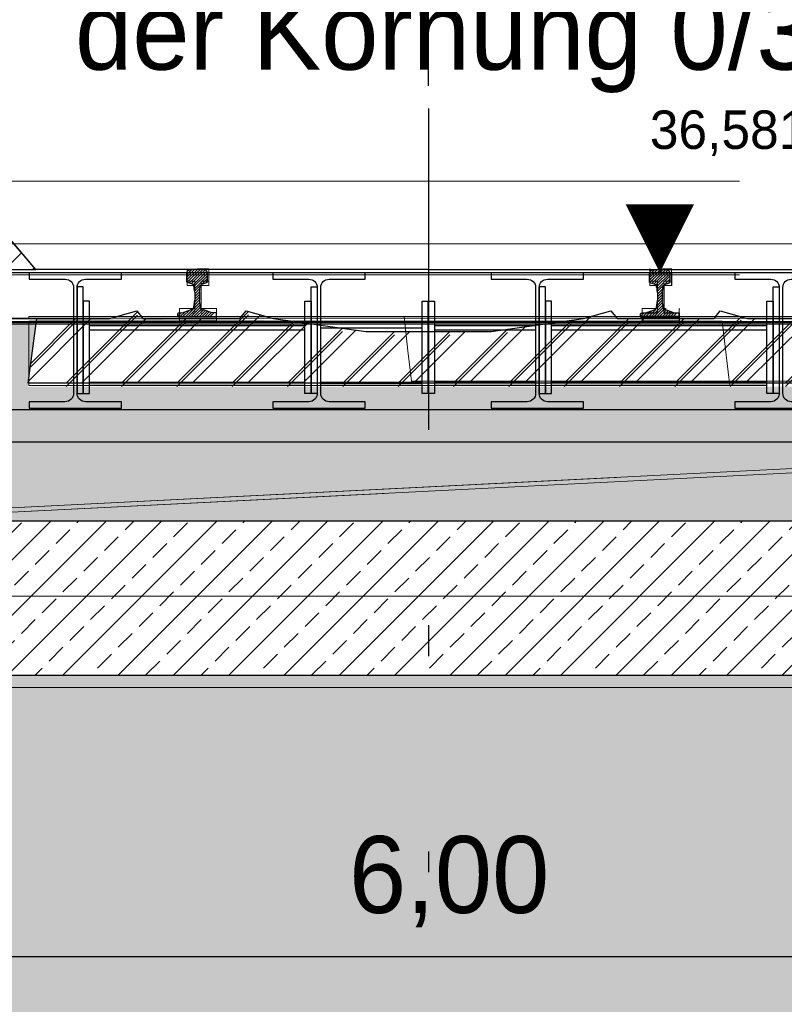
# Model space of a CAD drawing. Extents: x -805 to 3526, y -961 to 1039.
# Tile 51 of 256: x -744.68 to -742.2, y 34.21 to 37.4. Entities that reach past the tile are written whole.
import ezdxf
from ezdxf import colors
from ezdxf.entities.mleader import LeaderData, LeaderLine
from ezdxf.enums import TextEntityAlignment as Align
from ezdxf.math import Vec2, Vec3

# ---------------------------------------------------------------- set-up
doc = ezdxf.new("R2010")
doc.units = 0
for name, pattern in [('_Ebene_', [4, 2, -1, 0, -1]), ('AUSGEZOGEN', [2, 1, 1]), ('DASHDOT', [25.4, 12.7, -6.35, 0, -6.35]), ('P-HP-Dorsten 2022 - Schnitt - Schnitt 9 rechts der Rampe$0$_Ebene_', [4, 2, -1, 0, -1]), ('P-HP-Dorsten 2022 - Schnitt - Schnitt 9 rechts der Rampe$0$VE22-087 - Bf_Dorsten-Hervest ModellRevit2021_rvt-1-Schnitt 9$0$Verdeckt', [7.14375, 4.7625, -2.38125]), ('VE22-087 - Bf_Dorsten-Hervest ModellRevit2021_rvt-1-Schnitt 7$0$Verdeckt', [7.14375, 4.7625, -2.38125])]:
    doc.linetypes.add(name, pattern=pattern)
doc.layers.get('0').update_dxf_attribs({"color": 251})
for name, color, linetype in [('361___H__Lichtraumprofil GC Hauptgleise', 8, 'Continuous'), ('Block 1 cm', 251, 'Continuous'), ('Lichtraumprofil', 9, 'Continuous'), ('P-Treppe', 162, 'Continuous'), ('Schnitt 1', 251, 'Continuous'), ('TTK-P-Bodenaustausch', 162, 'Continuous'), ('TTK-P-Hilfsbrücke', 140, 'Continuous'), ('TTK-P-Planung', 12, 'Continuous'), ('TTK-P-Schraffur', 42, 'Continuous'), ('TTK-P-TEXT', 12, 'AUSGEZOGEN'), ('TTK-P-Verm', 251, 'Continuous'), ('TTK-QP-links', 250, 'Continuous'), ('TTK-QP-rechts', 251, 'Continuous')]:
    doc.layers.add(name, color=color, linetype=linetype)
for name, color, linetype, lineweight in [('A-FLOR-LEVL', 51, 'Continuous', 5), ('EB-2236S-GLEIS-LIN', 7, 'Continuous', 25), ('EB-2236S-SCHWELLE-LIN', 7, 'Continuous', 25), ('EB-2236S-SCHWELLE-SRA', 7, 'Continuous', 18), ('IFCOUT_Oberbau_IFC_RVT-1-Schnitt 7$0$A-GENM', 13, 'Continuous', 9), ('P-HP-Dorsten 2022 - Schnitt - Schnitt 9 rechts der Rampe$0$A-FLOR-LEVL', 51, 'Continuous', 5), ('P-HP-Dorsten 2022 - Schnitt - Schnitt 9 rechts der Rampe$0$IFCOUT_Oberbau_IFC_RVT-1-Schnitt 9$0$A-GENM', 13, 'Continuous', 9), ('P-HP-Dorsten 2022 - Schnitt - Schnitt 9 rechts der Rampe$0$VE22-087 - Bf_Dorsten-Hervest ModellRevit2021_rvt-1-Schnitt 9$0$A-FLOR-LEVL', 51, 'Continuous', 5), ('TTK-B-Bestand', 252, 'Continuous', 35), ('VA_NEUBAU_TXT_025', 12, 'Continuous', 25), ('VE22-087 - Bf_Dorsten-Hervest ModellRevit2021_rvt-1-Schnitt 7$0$A-FLOR-LEVL', 51, 'Continuous', 5)]:
    doc.layers.add(name, color=color, linetype=linetype, lineweight=lineweight)
doc.styles.add('AKG DIN 6776', font='AKG_DIN67.TTF')
doc.styles.add('k_isocp', font='k_isocp.shx')
doc.dimstyles.new('TTK', dxfattribs={"dimtxt": 2.5, "dimasz": 2.5, "dimexe": 3.5, "dimexo": 0.1, "dimgap": 1, "dimtad": 1, "dimzin": 0, "dimtxsty": 'AKG DIN 6776', "dimblk": 'OBLIQUE', "dimcen": -0.09, "dimdle": 3, "dimclrd": 256, "dimclre": 256, "dimclrt": 256, "dimadec": 3, "dimazin": 0, "dimtfac": 1, "dimtofl": 0, "dimtmove": 0, "dimatfit": 3, "dimldrblk": 'OBLIQUE', "dimfxl": 7, "dimfxlon": 1, "dimtolj": 1, "dimtzin": 0, "dimlwd": -1, "dimlwe": -1, "dimarcsym": 0})

# ---------------------------------------------------------------- blocks, each defined once
blk = doc.blocks.new('Schnitt 1 cm')
at = {"layer": 'Schnitt 1', "color": 40}
for p, q in [((7.4297, 3.0529), (4.4429, 3.0529)), ((4.4429, 2.7729), (7.4297, 2.7729))]:
    blk.add_line(p, q, dxfattribs=at)
blk = doc.blocks.new('_OBLIQUE')
at = {"color": 0, "linetype": 'ByBlock'}
blk.add_line((-0.5, -0.5), (0.5, 0.5), dxfattribs=at)
blk = doc.blocks.new('*D579')
at = {"layer": 'DEFPOINTS', "color": 0}
for p in [(-740.5517, 34.3606), (-740.5517, 31.6749), (-746.5517, 31.3149)]:
    blk.add_point(p, dxfattribs=at)
at = {"layer": 'TTK-P-Verm'}
for p, q in [((-746.5517, 33.6606), (-746.5517, 34.7106)), ((-740.5517, 33.6606), (-740.5517, 34.7106)), ((-746.8517, 34.3606), (-740.2517, 34.3606))]:
    blk.add_line(p, q, dxfattribs=at)
at = {"layer": 'TTK-P-Verm', "xscale": 0.25, "yscale": 0.25, "zscale": 0.25, "rotation": 180}
blk.add_blockref('_OBLIQUE', (-746.5517, 34.3606), dxfattribs=at)
at = {"layer": 'TTK-P-Verm', "xscale": 0.25, "yscale": 0.25, "zscale": 0.25}
blk.add_blockref('_OBLIQUE', (-740.5517, 34.3606), dxfattribs=at)
at = {"layer": 'TTK-P-Verm', "insert": (-743.2847, 34.6042), "char_height": 0.25, "attachment_point": 5, "style": 'AKG DIN 6776'}
blk.add_mtext('\\A1;6,00', dxfattribs=at)
blk = doc.blocks.new('_None')
blk = doc.blocks.new('*D576')
at = {"layer": 'DEFPOINTS', "color": 0}
for p in [(-743.3517, 37.8895), (-740.8517, 37.1254), (-743.3517, 36.9743)]:
    blk.add_point(p, dxfattribs=at)
at = {"layer": 'TTK-P-Verm'}
for p, q in [((-743.3517, 37.1895), (-743.3517, 38.2395)), ((-740.8517, 37.1895), (-740.8517, 38.2395)), ((-740.5517, 37.8895), (-743.6517, 37.8895))]:
    blk.add_line(p, q, dxfattribs=at)
at = {"layer": 'TTK-P-Verm', "xscale": 0.25, "yscale": 0.25, "zscale": 0.25, "rotation": 180}
blk.add_blockref('_OBLIQUE', (-743.3517, 37.8895), dxfattribs=at)
at = {"layer": 'TTK-P-Verm', "xscale": 0.25, "yscale": 0.25, "zscale": 0.25}
blk.add_blockref('_OBLIQUE', (-740.8517, 37.8895), dxfattribs=at)
at = {"layer": 'TTK-P-Verm', "insert": (-742.1017, 38.1334), "char_height": 0.25, "attachment_point": 5, "style": 'AKG DIN 6776'}
blk.add_mtext('\\A1;{\\fArial|b0|i0|c0|p34;≥}2,50', dxfattribs=at)
blk = doc.blocks.new('A$C59C97115')
at = {"layer": 'Lichtraumprofil', "transparency": 33554559}
h = blk.add_hatch(dxfattribs=at)
h.set_pattern_fill('ANSI31', color=42, scale=0.02)
h.set_pattern_definition([(45, (-142.05051, 87.43236), (-0.04490128, 0.04490128), [])])
h.paths.add_polyline_path([(-1.6, 0.38), (-1.7, 0.38), (-1.7, 0.76), (-2.2, 0.76), (-2.5, 0.76), (-2.5, 0), (-1.275, 0)])
at = {"layer": 'Lichtraumprofil', "color": 42}
for p, q in [((-1.275, 0), (-1.6, 0.38)), ((0, 0), (-1.275, 0)), ((0, 0), (1.275, 0))]:
    blk.add_line(p, q, dxfattribs=at)
at = {"layer": 'Lichtraumprofil', "color": 42, "flags": 128}
blk.add_lwpolyline([(-2.5, 0.76), (-2.5, 0), (-1.275, 0), (-1.6, 0.38), (-1.7, 0.38), (-1.7, 0.76), (-2.2, 0.76), (-2.2, 0.76), (-2.5, 0.76)], dxfattribs=at)
blk = doc.blocks.new('HK-DIM-1-1-U')
at = {"flags": 128}
blk.add_lwpolyline([(0, 0, 0, 1.1676, 0), (0, 1.1676, 1.1676, 1.1676, 0)], format="xyseb", dxfattribs=at)
at = {"style": 'k_isocp'}
blk.add_attdef('HK_DIM_VAL', text='', height=2.5, dxfattribs=at).set_placement((0.331615, 2.72183), align=Align.CENTER)
blk = doc.blocks.new('S54')
at = {"color": 0}
for p, q in [((-0.0335, 0.1187), (0.0018, 0.154)), ((-0.0335, 0.1275), (-0.0071, 0.1539)), ((-0.0335, 0.1363), (-0.0164, 0.1534)), ((-0.0335, 0.14), (-0.0324, 0.1449)), ((-0.0335, 0.116), (-0.0335, 0.14)), ((-0.0324, 0.1449), (-0.0315, 0.147)), ((-0.0322, 0.1112), (0.0105, 0.1539)), ((-0.0315, 0.147), (-0.0296, 0.1491)), ((-0.0296, 0.1491), (-0.0275, 0.1505)), ((-0.0275, 0.1505), (-0.0253, 0.1518)), ((-0.0259, 0.1086), (0.0187, 0.1531)), ((-0.0253, 0.1518), (-0.0243, 0.1521)), ((-0.0243, 0.1521), (-0.0209, 0.1529)), ((-0.0209, 0.1529), (-0.0171, 0.1533)), ((-0.0194, 0.1063), (0.0258, 0.1515)), ((-0.0171, 0.1533), (-0.014, 0.1536)), ((-0.014, 0.1536), (-0.0099, 0.1539)), ((-0.0134, 0.1034), (0.0309, 0.1477)), ((-0.0106, 0.0974), (0.0332, 0.1412)), ((-0.0099, 0.1539), (-0.0058, 0.154)), ((-0.0091, 0.09), (0.0335, 0.1326)), ((-0.0058, 0.154), (-0.0026, 0.154)), ((-0.0026, 0.154), (0, 0.154)), ((0.0026, 0.154), (0, 0.154)), ((0.0058, 0.154), (0.0026, 0.154)), ((0.0099, 0.1539), (0.0058, 0.154)), ((0.014, 0.1536), (0.0099, 0.1539)), ((0.0171, 0.1533), (0.014, 0.1536)), ((0.0209, 0.1529), (0.0171, 0.1533)), ((0.0243, 0.1521), (0.0209, 0.1529)), ((0.0253, 0.1518), (0.0243, 0.1521)), ((0.0275, 0.1505), (0.0253, 0.1518)), ((0.0296, 0.1491), (0.0275, 0.1505)), ((0.0315, 0.147), (0.0296, 0.1491)), ((0.0324, 0.1449), (0.0315, 0.147)), ((0.0335, 0.14), (0.0324, 0.1449)), ((0.0335, 0.116), (0.0335, 0.14)), ((-0.0332, 0.1123), (-0.0335, 0.116)), ((-0.0326, 0.1114), (-0.0332, 0.1123)), ((-0.0311, 0.1105), (-0.0326, 0.1114)), ((-0.0153, 0.1048), (-0.0311, 0.1105)), ((-0.0141, 0.1041), (-0.0153, 0.1048)), ((-0.0128, 0.1029), (-0.0141, 0.1041)), ((-0.0119, 0.1016), (-0.0128, 0.1029)), ((-0.0112, 0.1), (-0.0119, 0.1016)), ((-0.0105, 0.0968), (-0.0112, 0.1)), ((-0.0101, 0.0951), (-0.0105, 0.0968)), ((-0.0083, 0.082), (0.0335, 0.1238)), ((0.0101, 0.0951), (0.0105, 0.0968)), ((0.0105, 0.0968), (0.0112, 0.1)), ((0.0112, 0.1), (0.0119, 0.1016)), ((0.0119, 0.1016), (0.0128, 0.1029)), ((0.0128, 0.1029), (0.0141, 0.1041)), ((0.0141, 0.1041), (0.0153, 0.1048)), ((0.0153, 0.1048), (0.0311, 0.1105)), ((0.0279, 0.1093), (0.0335, 0.115)), ((0.0311, 0.1105), (0.0326, 0.1114)), ((0.0326, 0.1114), (0.0332, 0.1123)), ((0.0332, 0.1123), (0.0335, 0.116)), ((-0.0092, 0.091), (-0.0101, 0.0951)), ((-0.0085, 0.0854), (-0.0092, 0.091)), ((-0.008, 0.0786), (-0.0085, 0.0854)), ((-0.008, 0.0735), (0.0092, 0.0906)), ((-0.008, 0.0646), (0.0082, 0.0808)), ((-0.008, 0.0786), (-0.008, 0.0528)), ((-0.008, 0.0558), (0.008, 0.0718)), ((0.008, 0.0786), (0.0085, 0.0854)), ((0.008, 0.0786), (0.008, 0.0528)), ((0.0085, 0.0854), (0.0092, 0.091)), ((0.0092, 0.091), (0.0101, 0.0951)), ((-0.0372, 0.0001), (0.0088, 0.046)), ((-0.0283, 0.0001), (0.0095, 0.038)), ((-0.0109, 0.0313), (-0.0096, 0.0378)), ((-0.0099, 0.0362), (0.008, 0.0541)), ((-0.0096, 0.0378), (-0.0088, 0.0461)), ((-0.0088, 0.0462), (0.008, 0.0629)), ((-0.0088, 0.0461), (-0.008, 0.0528)), ((0.0088, 0.0461), (0.008, 0.0528)), ((0.0096, 0.0378), (0.0088, 0.0461)), ((0.0109, 0.0313), (0.0096, 0.0378)), ((-0.0625, 0.0013), (-0.0511, 0.0127)), ((-0.0625, 0.0099), (-0.0617, 0.0108)), ((-0.0625, 0), (-0.0625, 0.0099)), ((-0.0625, 0), (0.0625, 0)), ((-0.0617, 0.0108), (-0.0608, 0.0117)), ((-0.0608, 0.0117), (-0.0595, 0.012)), ((-0.0595, 0.012), (-0.0447, 0.0132)), ((-0.0549, 0), (-0.0403, 0.0146)), ((-0.0461, 0), (-0.0263, 0.0198)), ((-0.0447, 0.0132), (-0.0417, 0.0141)), ((-0.0417, 0.0141), (-0.0157, 0.0237)), ((-0.0195, 0.0001), (0.0111, 0.0307)), ((-0.0157, 0.0237), (-0.0137, 0.0249)), ((-0.0137, 0.0249), (-0.0124, 0.026)), ((-0.0124, 0.026), (-0.0119, 0.0274)), ((-0.0119, 0.0274), (-0.0109, 0.0313)), ((-0.0106, 0.0001), (0.014, 0.0247)), ((-0.0018, 0.0001), (0.0201, 0.022)), ((0.0071, 0.0001), (0.0266, 0.0197)), ((0.0119, 0.0274), (0.0109, 0.0313)), ((0.0124, 0.026), (0.0119, 0.0274)), ((0.0137, 0.0249), (0.0124, 0.026)), ((0.0157, 0.0237), (0.0137, 0.0249)), ((0.0417, 0.0141), (0.0157, 0.0237)), ((0.0159, 0.0001), (0.0331, 0.0173)), ((0.0247, 0.0001), (0.0395, 0.0149)), ((0.0335, 0.0001), (0.0462, 0.0127)), ((0.0447, 0.0132), (0.0417, 0.0141)), ((0.0424, 0.0001), (0.0543, 0.012)), ((0.0595, 0.012), (0.0447, 0.0132)), ((0.0608, 0.0117), (0.0595, 0.012)), ((0.06, 0), (0.0625, 0.0025)), ((0.0617, 0.0108), (0.0608, 0.0117)), ((0.0625, 0.0099), (0.0617, 0.0108)), ((0.0618, 0.0107), (0.0618, 0.0107)), ((0.0625, 0), (0.0625, 0.0099))]:
    blk.add_line(p, q, dxfattribs=at)
blk = doc.blocks.new('Schnitt7links neben rampe')
at = {"layer": 'A-FLOR-LEVL', "linetype": '_Ebene_'}
for p, q in [((-17.0156, -3.1643), (20.1956, -3.1643)), ((-17.0156, -4.3093), (20.1956, -4.3093)), ((-17.0156, -4.6053), (20.1956, -4.6053))]:
    blk.add_line(p, q, dxfattribs=at)
at = {"layer": 'IFCOUT_Oberbau_IFC_RVT-1-Schnitt 7$0$A-GENM', "color": 251}
for p, q in [((-4.7668, -3.2459), (-4.7668, -3.2803)), ((-4.6968, -3.2459), (-4.7315, -3.2459)), ((-4.6968, -3.2515), (-4.6968, -3.2459)), ((-4.6968, -3.2859), (-4.6968, -3.2515)), ((-3.2639, -3.2458), (-3.2646, -3.2458)), ((-3.2646, -3.2458), (-3.2646, -3.2803)), ((-3.1946, -3.2458), (-3.2223, -3.2458)), ((-3.1946, -3.2513), (-3.1946, -3.2458)), ((-3.1946, -3.2858), (-3.1946, -3.2513)), ((-4.7668, -3.2803), (-4.7668, -3.2859)), ((-4.7668, -3.2859), (-4.7453, -3.2859)), ((-4.7453, -3.2859), (-4.7418, -3.2859)), ((-4.7418, -3.2859), (-4.7418, -3.3625)), ((-4.7218, -3.2983), (-4.7218, -3.2859)), ((-4.7218, -3.2859), (-4.7003, -3.2859)), ((-4.7003, -3.2859), (-4.6968, -3.2859)), ((-3.2646, -3.2803), (-3.2646, -3.2858)), ((-3.2646, -3.2858), (-3.2431, -3.2858)), ((-3.2431, -3.2858), (-3.2396, -3.2858)), ((-3.2396, -3.2858), (-3.2396, -3.3626)), ((-3.2196, -3.2981), (-3.2196, -3.2858)), ((-3.2196, -3.2858), (-3.1981, -3.2858)), ((-3.1981, -3.2858), (-3.1946, -3.2858)), ((-4.7218, -3.3749), (-4.7218, -3.2983)), ((-3.2196, -3.3748), (-3.2196, -3.2981)), ((-4.7848, -3.3749), (-4.7918, -3.3749)), ((-4.7918, -3.3749), (-4.7918, -3.3964)), ((-4.7418, -3.3749), (-4.7848, -3.3749)), ((-4.7418, -3.3625), (-4.7418, -3.3749)), ((-4.7148, -3.3749), (-4.7218, -3.3749)), ((-4.6719, -3.3749), (-4.7148, -3.3749)), ((-4.6718, -3.3784), (-4.6718, -3.3749)), ((-4.6718, -3.3999), (-4.6718, -3.3784)), ((-3.2828, -3.3748), (-3.2896, -3.3748)), ((-3.2896, -3.3748), (-3.2896, -3.3964)), ((-3.2396, -3.3748), (-3.2828, -3.3748)), ((-3.2396, -3.3626), (-3.2396, -3.3748)), ((-3.2128, -3.3748), (-3.2196, -3.3748)), ((-3.1696, -3.3783), (-3.1696, -3.3748)), ((-3.1696, -3.3998), (-3.1696, -3.3783)), ((-5.6521, -3.4059), (-2.7669, -3.4058)), ((-4.7918, -3.3964), (-4.7918, -3.3999)), ((-4.7918, -3.3999), (-4.6885, -3.3999)), ((-4.6885, -3.3999), (-4.6718, -3.3999)), ((-2.8319, -3.4008), (-4.0628, -3.4009)), ((-4.0628, -3.4009), (-4.0501, -3.5115)), ((-3.2896, -3.3964), (-3.2896, -3.3998)), ((-3.2896, -3.3998), (-3.1861, -3.3998)), ((-3.1861, -3.3998), (-3.1696, -3.3998)), ((-2.6806, -3.4008), (-2.8319, -3.4008)), ((-4.0501, -3.5115), (-4.0387, -3.6109)), ((-4.0387, -3.6109), (-2.6806, -3.6108)), ((-5.9663, -4.0528), (-1.6622, -3.8374)), ((-3.3727, -3.923), (-5.9667, -4.0528))]:
    blk.add_line(p, q, dxfattribs=at)
at = {"layer": 'IFCOUT_Oberbau_IFC_RVT-1-Schnitt 7$0$A-GENM', "color": 251, "lineweight": 5}
for p, q in [((-3.1946, -3.2458), (-3.1932, -3.2457)), ((-3.1946, -3.2513), (-3.1932, -3.2508)), ((-3.1946, -3.2858), (-3.1932, -3.2857)), ((-3.2196, -3.2981), (-3.219, -3.2976)), ((-4.7918, -3.3749), (-4.7904, -3.3747)), ((-4.7848, -3.3749), (-4.7839, -3.3747)), ((-4.6718, -3.3749), (-4.6704, -3.3747)), ((-4.6718, -3.3784), (-4.6704, -3.378)), ((-3.2896, -3.3748), (-3.2882, -3.3747)), ((-3.2196, -3.3748), (-3.219, -3.3748)), ((-3.2128, -3.3748), (-3.2118, -3.3747)), ((-3.1696, -3.3748), (-3.1682, -3.3747)), ((-3.1696, -3.3783), (-3.1682, -3.3779)), ((-5.2794, -3.4007), (-5.2806, -3.4009)), ((-5.2806, -3.4009), (-4.0628, -3.4009)), ((-5.2806, -3.4009), (-5.2806, -3.4059)), ((-4.6718, -3.3999), (-4.6704, -3.3997)), ((-3.6024, -3.4007), (-2.8319, -3.4008)), ((-3.1696, -3.3998), (-3.1682, -3.3997))]:
    blk.add_line(p, q, dxfattribs=at)
at = {"layer": 'VE22-087 - Bf_Dorsten-Hervest ModellRevit2021_rvt-1-Schnitt 7$0$A-FLOR-LEVL', "linetype": 'VE22-087 - Bf_Dorsten-Hervest ModellRevit2021_rvt-1-Schnitt 7$0$Verdeckt', "lineweight": 9}
for p, q in [((-17.0156, -2.9608), (20.1956, -2.9608)), ((-17.0156, -3.265), (20.1956, -3.265))]:
    blk.add_line(p, q, dxfattribs=at)
blk = doc.blocks.new('P-HP-Dorsten 2022 - Schnitt - Schnitt 9 rechts der Rampe')
at = {"layer": 'P-HP-Dorsten 2022 - Schnitt - Schnitt 9 rechts der Rampe$0$A-FLOR-LEVL', "linetype": 'P-HP-Dorsten 2022 - Schnitt - Schnitt 9 rechts der Rampe$0$_Ebene_'}
for p, q in [((3138.7361, 35236.441), (3179.5241, 35236.441)), ((3138.7361, 35235.296), (3179.5241, 35235.296)), ((3138.7361, 35235), (3179.5241, 35235))]:
    blk.add_line(p, q, dxfattribs=at)
at = {"layer": 'P-HP-Dorsten 2022 - Schnitt - Schnitt 9 rechts der Rampe$0$IFCOUT_Oberbau_IFC_RVT-1-Schnitt 9$0$A-GENM', "color": 251, "lineweight": 5}
for p, q in [((3155.9927, 35236.3453), (3155.9941, 35236.3454)), ((3155.9935, 35236.3453), (3155.9942, 35236.3454)), ((3156.0627, 35236.3453), (3156.0641, 35236.3455)), ((3156.0627, 35236.3448), (3156.0641, 35236.3454)), ((3157.4949, 35236.3453), (3157.4961, 35236.3455)), ((3157.4955, 35236.3453), (3157.4961, 35236.3455)), ((3157.5661, 35236.3455), (3157.4961, 35236.3455)), ((3157.4961, 35236.3455), (3157.4962, 35236.3455)), ((3157.5649, 35236.3453), (3157.5661, 35236.3455)), ((3157.5649, 35236.345), (3157.5661, 35236.3455)), ((3157.5661, 35236.3455), (3157.5662, 35236.3455)), ((3157.5661, 35236.3055), (3157.5661, 35236.3455)), ((3157.5661, 35236.3455), (3157.5662, 35236.3455)), ((3156.0377, 35236.3043), (3156.0383, 35236.3048)), ((3156.0383, 35236.3048), (3156.039, 35236.3053)), ((3156.0627, 35236.3053), (3156.0641, 35236.3055)), ((3157.5399, 35236.3045), (3157.5409, 35236.3053)), ((3157.5411, 35236.2165), (3157.5411, 35236.3053)), ((3157.5649, 35236.3053), (3157.5661, 35236.3055)), ((3157.5661, 35236.3055), (3157.5662, 35236.3055)), ((3157.5661, 35236.3055), (3157.5662, 35236.3055)), ((3155.9677, 35236.2163), (3155.9691, 35236.2164)), ((3156.0383, 35236.2164), (3156.0391, 35236.2164)), ((3156.0383, 35236.2163), (3156.0392, 35236.2164)), ((3156.0877, 35236.216), (3156.0891, 35236.2164)), ((3157.4698, 35236.2163), (3157.4711, 35236.2165)), ((3157.4703, 35236.2163), (3157.4711, 35236.2165)), ((3157.5199, 35236.2165), (3157.4711, 35236.2165)), ((3157.4711, 35236.2165), (3157.4712, 35236.2165)), ((3157.5399, 35236.2163), (3157.5411, 35236.2165)), ((3157.5403, 35236.2163), (3157.5411, 35236.2165)), ((3157.5411, 35236.2165), (3157.5412, 35236.2166)), ((3157.591, 35236.2165), (3157.5411, 35236.2165)), ((3157.5411, 35236.2165), (3157.5412, 35236.2165)), ((3157.5899, 35236.2163), (3157.5911, 35236.2165)), ((3157.5899, 35236.2161), (3157.5911, 35236.2165)), ((3157.5911, 35236.1915), (3157.5911, 35236.2165)), ((3155.4791, 35236.1903), (3155.4787, 35236.1903)), ((3155.7209, 35236.1903), (3155.4791, 35236.1903)), ((3155.4791, 35236.1903), (3155.7209, 35236.1903)), ((3156.0877, 35236.1913), (3156.0891, 35236.1915)), ((3157.5899, 35236.1913), (3157.5911, 35236.1915))]:
    blk.add_line(p, q, dxfattribs=at)
at = {"layer": 'P-HP-Dorsten 2022 - Schnitt - Schnitt 9 rechts der Rampe$0$IFCOUT_Oberbau_IFC_RVT-1-Schnitt 9$0$A-GENM', "color": 251}
for p, q in [((3155.9935, 35236.3453), (3155.9927, 35236.3453)), ((3155.9927, 35236.3453), (3155.9927, 35236.3057)), ((3156.0627, 35236.3448), (3156.0627, 35236.3453)), ((3156.0627, 35236.3053), (3156.0627, 35236.3448)), ((3157.4955, 35236.3453), (3157.4949, 35236.3453)), ((3157.4949, 35236.3453), (3157.4949, 35236.3057)), ((3157.5649, 35236.3453), (3157.4955, 35236.3453)), ((3157.5649, 35236.345), (3157.5649, 35236.3453)), ((3157.5649, 35236.3053), (3157.5649, 35236.345)), ((3155.9927, 35236.3057), (3155.9927, 35236.3053)), ((3155.9927, 35236.3053), (3156.0174, 35236.3053)), ((3156.0174, 35236.3053), (3156.0177, 35236.3053)), ((3156.0177, 35236.3053), (3156.0177, 35236.2173)), ((3156.0377, 35236.3043), (3156.0377, 35236.3053)), ((3156.0377, 35236.3053), (3156.0624, 35236.3053)), ((3156.0377, 35236.2163), (3156.0377, 35236.3043)), ((3156.0624, 35236.3053), (3156.0627, 35236.3053)), ((3157.4949, 35236.3057), (3157.4949, 35236.3053)), ((3157.4949, 35236.3053), (3157.5196, 35236.3053)), ((3157.5196, 35236.3053), (3157.5199, 35236.3053)), ((3157.5199, 35236.3053), (3157.5199, 35236.2171)), ((3157.5399, 35236.3045), (3157.5399, 35236.3053)), ((3157.5399, 35236.3053), (3157.5646, 35236.3053)), ((3157.5399, 35236.2163), (3157.5399, 35236.3045)), ((3157.5646, 35236.3053), (3157.5649, 35236.3053)), ((3155.9683, 35236.2163), (3155.9677, 35236.2163)), ((3155.9677, 35236.2163), (3155.9677, 35236.1916)), ((3156.0177, 35236.2163), (3156.0106, 35236.2163)), ((3156.0177, 35236.2173), (3156.0177, 35236.2163)), ((3156.0383, 35236.2163), (3156.0377, 35236.2163)), ((3156.0877, 35236.216), (3156.0877, 35236.2163)), ((3156.0877, 35236.1913), (3156.0877, 35236.216)), ((3157.4703, 35236.2163), (3157.4698, 35236.2163)), ((3157.4698, 35236.2163), (3157.4698, 35236.1915)), ((3157.5199, 35236.2163), (3157.4703, 35236.2163)), ((3157.5199, 35236.2171), (3157.5199, 35236.2163)), ((3157.5403, 35236.2163), (3157.5399, 35236.2163)), ((3157.5899, 35236.2163), (3157.5403, 35236.2163)), ((3157.5899, 35236.2161), (3157.5899, 35236.2163)), ((3157.5899, 35236.1913), (3157.5899, 35236.2161)), ((3155.1482, 35236.1853), (3158.4497, 35236.1853)), ((3155.7209, 35236.1903), (3155.4787, 35236.1903)), ((3155.4787, 35236.1903), (3155.4787, 35236.0024)), ((3157.7296, 35236.1903), (3155.7209, 35236.1903)), ((3155.9677, 35236.1916), (3155.9677, 35236.1913)), ((3155.9677, 35236.1913), (3156.0864, 35236.1913)), ((3156.0864, 35236.1913), (3156.0877, 35236.1913)), ((3157.4698, 35236.1915), (3157.4698, 35236.1913)), ((3157.4698, 35236.1913), (3157.5888, 35236.1913)), ((3157.5888, 35236.1913), (3157.5899, 35236.1913)), ((3157.751, 35236.0068), (3157.7296, 35236.1903)), ((3155.4787, 35236.0024), (3155.4787, 35235.9803)), ((3157.7541, 35235.9803), (3157.751, 35236.0068)), ((3155.4787, 35235.9803), (3157.7541, 35235.9803)), ((3154.0847, 35235.503), (3159.0628, 35235.752)), ((3156.6324, 35235.6304), (3154.0844, 35235.503))]:
    blk.add_line(p, q, dxfattribs=at)
at = {"layer": 'P-HP-Dorsten 2022 - Schnitt - Schnitt 9 rechts der Rampe$0$IFCOUT_Oberbau_IFC_RVT-1-Schnitt 9$0$A-GENM', "color": 7}
blk.add_line((3158.4499, 35236.1853), (3157.402, 35236.1853), dxfattribs=at)
at = {"layer": 'P-HP-Dorsten 2022 - Schnitt - Schnitt 9 rechts der Rampe$0$VE22-087 - Bf_Dorsten-Hervest ModellRevit2021_rvt-1-Schnitt 9$0$A-FLOR-LEVL', "linetype": 'P-HP-Dorsten 2022 - Schnitt - Schnitt 9 rechts der Rampe$0$VE22-087 - Bf_Dorsten-Hervest ModellRevit2021_rvt-1-Schnitt 9$0$Verdeckt', "lineweight": 9}
for p, q in [((3138.7361, 35236.6446), (3179.5241, 35236.6446)), ((3138.7361, 35236.3403), (3179.5241, 35236.3403))]:
    blk.add_line(p, q, dxfattribs=at)

msp = doc.modelspace()

# ---------------------------------------------------------------- hatches: boundary and pattern name
at = {"layer": 'TTK-B-Bestand'}
h = msp.add_hatch(dxfattribs=at)
h.set_pattern_fill('HEX', color=251, scale=0.008, style=0)
h.set_pattern_definition([(0, (-963.83098, -18.028107), (0, 0.0439940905), [0.0254, -0.0508]), (120, (-963.83098, -18.028107), (-0.0381, -0.021997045), [0.0254, -0.0508]), (60, (-963.80558, -18.028107), (-0.0381, 0.021997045), [0.0254, -0.0508])])
h.paths.add_polyline_path([(-745.8517, 35.8694), (-745.0227, 36.4221), (-740.8517, 36.4221), (-740.8517, 35.8525), (-740.9294, 35.7748), (-741.9147, 35.7748), (-745.8517, 35.7748)])
h.paths.add_polyline_path([(-744.6517, 36.2121), (-742.0517, 36.2121), (-742.0798, 36.4161), (-744.6227, 36.4329)])
h = msp.add_hatch(dxfattribs=at)
h.set_pattern_fill('ANSI31', color=251, scale=0.04, style=0)
h.set_pattern_definition([(45, (-963.83098, -18.03391), (-0.08980256, 0.08980256), [])])
h.paths.add_polyline_path([(-744.6517, 36.2121), (-744.6227, 36.4221), (-744.3877, 36.4221), (-744.2987, 36.4471), (-744.2987, 36.4471), (-744.2787, 36.4221), (-743.9637, 36.4221), (-743.9437, 36.4471), (-743.9437, 36.4471), (-743.8547, 36.4221), (-743.8547, 36.4221), (-743.5547, 36.3801), (-743.1487, 36.3801), (-742.8487, 36.4221), (-742.8487, 36.4221), (-742.7597, 36.4471), (-742.7597, 36.4471), (-742.7397, 36.4221), (-742.4247, 36.4221), (-742.4047, 36.4471), (-742.4047, 36.4471), (-742.3157, 36.4221), (-742.0807, 36.4221), (-742.0517, 36.2121)])
at = {"layer": 'TTK-P-Bodenaustausch', "transparency": 33554457}
h = msp.add_hatch(color=251, dxfattribs=at)
h.dxf.hatch_style = 1
h.paths.add_polyline_path([(-740.5517, 35.2748), (-745.8517, 35.2748), (-747.0767, 35.5748), (-747.0767, 35.4616), (-747.0968, 35.4597), (-747.4267, 35.4172), (-748.825, 34.493), (-752.374, 32.1474), (-752.6722, 32.1474), (-752.6894, 31.0058), (-748.0517, 31.2849), (-746.5517, 31.3156), (-740.5517, 31.6749)])
at = {"layer": 'TTK-P-Schraffur'}
h = msp.add_hatch(dxfattribs=at)
h.set_pattern_fill('ANSI33', color=251, scale=0.02)
h.set_pattern_definition([(45, (-747.008, 30.65075), (-0.0898026, 0.0898026), []), (45, (-746.9182, 30.65075), (-0.0898026, 0.0898026), [0.0635, -0.03175])])
h.paths.add_polyline_path([(-745.5389, 31.2554), (-746.5492, 31.1949), (-747.0767, 31.1843), (-747.0767, 30.6842), (-746.5393, 30.695), (-746.5269, 30.6952), (-745.4402, 30.7604), (-740.5331, 31.0549), (-737.8505, 31.0549), (-737.8528, 35.7748), (-745.8509, 35.7748), (-747.0767, 35.8748), (-747.0767, 35.5748), (-745.8517, 35.2748), (-738.3525, 35.2758), (-738.3508, 31.5549), (-740.5517, 31.5549)])

# ---------------------------------------------------------------- linework, layer by layer
at = {"layer": 'TTK-B-Bestand', "color": 251, "flags": 128}
msp.add_lwpolyline([(-746.0461, 35.7398), (-745.0227, 36.4221), (-740.8517, 36.4221), (-740.8517, 36.4221)], dxfattribs=at)
at = {"layer": 'TTK-P-Hilfsbrücke', "color": 251, "linetype": 'DASHDOT', "ltscale": 0.1}
msp.add_line((-743.3516, 37.3421), (-743.3516, 34.6345), dxfattribs=at)
at = {"layer": 'TTK-P-Hilfsbrücke', "color": 251}
for p, q in [((-740.6171, 36.5821), (-745.3159, 36.5821)), ((-744.4524, 36.4109), (-743.7529, 36.4109)), ((-744.4524, 36.3971), (-743.7529, 36.3971)), ((-743.7014, 36.4166), (-743.3727, 36.4166)), ((-743.7014, 36.4028), (-743.3727, 36.4028)), ((-743.3326, 36.4108), (-743.0039, 36.4108)), ((-743.3326, 36.3971), (-743.0039, 36.397)), ((-742.9524, 36.4108), (-742.2529, 36.4108)), ((-742.9524, 36.397), (-742.2529, 36.397)), ((-744.4524, 36.2271), (-743.7529, 36.2271)), ((-744.4524, 36.2171), (-743.7529, 36.2171)), ((-743.7014, 36.2271), (-743.3726, 36.2271)), ((-743.7014, 36.2228), (-743.3727, 36.2228)), ((-743.3326, 36.2271), (-743.0039, 36.227)), ((-743.3326, 36.2171), (-743.0039, 36.217)), ((-742.9524, 36.227), (-742.2529, 36.227)), ((-742.9524, 36.217), (-742.2529, 36.217)), ((-740.632, 36.0321), (-745.3196, 36.0321))]:
    msp.add_line(p, q, dxfattribs=at)
for points in [[(-744.6481, 36.1421), (-744.3481, 36.1421), (-744.3481, 36.1631), (-744.4654, 36.1631, -0.414214), (-744.4924, 36.1901), (-744.4924, 36.5341, -0.414214), (-744.4654, 36.5611), (-744.3481, 36.5611), (-744.3481, 36.5821), (-744.6481, 36.5821), (-744.6481, 36.5611), (-744.5309, 36.5611, -0.414214), (-744.5039, 36.5341), (-744.5039, 36.1901, -0.414214), (-744.5309, 36.1631), (-744.6481, 36.1631)], [(-743.8571, 36.1421), (-743.5571, 36.1421), (-743.5571, 36.1631), (-743.6744, 36.1631, -0.414214), (-743.7014, 36.1901), (-743.7014, 36.5341, -0.414214), (-743.6744, 36.5611), (-743.5571, 36.5611), (-743.5571, 36.5821), (-743.8571, 36.5821), (-743.8571, 36.5611), (-743.7399, 36.5611, -0.414214), (-743.7129, 36.5341), (-743.7129, 36.1901, -0.414214), (-743.7399, 36.1631), (-743.8571, 36.1631)], [(-743.1481, 36.1421), (-742.8481, 36.1421), (-742.8481, 36.1631), (-742.9654, 36.1631, -0.414214), (-742.9924, 36.1901), (-742.9924, 36.5341, -0.414214), (-742.9654, 36.5611), (-742.8481, 36.5611), (-742.8481, 36.5821), (-743.1481, 36.5821), (-743.1481, 36.5611), (-743.0309, 36.5611, -0.414214), (-743.0039, 36.5341), (-743.0039, 36.1901, -0.414214), (-743.0309, 36.1631), (-743.1481, 36.1631)], [(-742.3571, 36.1421), (-742.0571, 36.1421), (-742.0571, 36.1631), (-742.1744, 36.1631, -0.414214), (-742.2014, 36.1901), (-742.2014, 36.5341, -0.414214), (-742.1744, 36.5611), (-742.0571, 36.5611), (-742.0571, 36.5821), (-742.3571, 36.5821), (-742.3571, 36.5611), (-742.2399, 36.5611, -0.414214), (-742.2129, 36.5341), (-742.2129, 36.1901, -0.414214), (-742.2399, 36.1631), (-742.3571, 36.1631)]]:
    msp.add_lwpolyline(points, format="xyb", close=True, dxfattribs=at)
for points in [[(-744.4924, 36.1901), (-744.4724, 36.1901), (-744.4724, 36.5365), (-744.4924, 36.5365)], [(-743.7129, 36.1901), (-743.7329, 36.1901), (-743.7329, 36.5365), (-743.7129, 36.5365)], [(-742.9924, 36.1901), (-742.9724, 36.1901), (-742.9724, 36.5365), (-742.9924, 36.5365)], [(-742.2129, 36.1901), (-742.2329, 36.1901), (-742.2329, 36.5365), (-742.2129, 36.5365)], [(-744.4724, 36.1901), (-744.4524, 36.1901), (-744.4524, 36.4901), (-744.4724, 36.4901)], [(-743.7329, 36.1901), (-743.7529, 36.1901), (-743.7529, 36.4901), (-743.7329, 36.4901)], [(-743.3526, 36.1901), (-743.3726, 36.1901), (-743.3726, 36.4901), (-743.3526, 36.4901)], [(-743.3326, 36.1901), (-743.3526, 36.1901), (-743.3526, 36.4901), (-743.3326, 36.4901)], [(-742.9724, 36.1901), (-742.9524, 36.1901), (-742.9524, 36.4901), (-742.9724, 36.4901)], [(-742.2329, 36.1901), (-742.2529, 36.1901), (-742.2529, 36.4901), (-742.2329, 36.4901)]]:
    msp.add_lwpolyline(points, close=True, dxfattribs=at)
at = {"layer": 'TTK-P-Planung', "color": 251}
for p, q in [((-737.8528, 35.7748), (-745.8517, 35.7748)), ((-745.8517, 35.2748), (-738.3517, 35.2748))]:
    msp.add_line(p, q, dxfattribs=at)

# ---------------------------------------------------------------- block references
at = {"layer": 'Block 1 cm', "color": 251, "xscale": -1}
msp.add_blockref('Schnitt 1 cm', (-737.4172, 33.3634), dxfattribs=at)

# ---------------------------------------------------------------- dimensions: what is measured, and where the dimension line sits
at = {"layer": 'TTK-P-Verm', "color": 251}
dim = msp.add_linear_dim(base=(-740.5517, 34.3606), p1=(-746.5517, 31.3149), p2=(-740.5517, 31.6749), dimstyle='TTK', override={"dimscale": 0, "dimtmove": 0}, dxfattribs=at)
dim.commit()
dim.dimension.update_dxf_attribs({"geometry": '*D579', "text_midpoint": (-743.2847, 34.3606), "dimtype": 160})

# ---------------------------------------------------------------- next in the draw order: leaders
at = {"layer": 'TTK-P-TEXT', "color": 251}
ml = msp.add_multileader_mtext('Standard', dxfattribs=at)
ml.set_content('\\A1;Bodenaustausch\\PFSS-Material nach ZTV SoB-StB20\\Pder Körnung 0/32 bis 0/45', color=256, style='AKG DIN 6776')
ml.set_leader_properties(color=256)
ml.set_arrow_properties(name='NONE')
ml.build(insert=Vec2(0, 0))
ml.multileader.update_dxf_attribs({"dogleg_length": 3, "arrow_head_size": 0.3, "scale": 0.1})
ctx = ml.context
ctx.base_point, ctx.scale, ctx.char_height, ctx.arrow_head_size, ctx.landing_gap_size, ctx.plane_origin = Vec3(-744.5991, 38.1644), 0.1, 0.25, 0.3, 0.1, Vec3(-745.8935, 37.6034)
notes = []
notes.append((ctx, [(0, (1, 1, 0), (-744.8991, 38.2001), (1, 0), 0.3, [(0, [(-745.8935, 37.6034)], 0, [])])]))
ctx.mtext.insert, ctx.mtext.flow_direction = Vec3(-744.4991, 38.3251), 5
ctx.mtext.has_bg_fill, ctx.mtext.bg_color, ctx.mtext.bg_scale_factor, ctx.mtext.bg_transparency, ctx.mtext.use_window_bg_color = 1, -1027028792, 1.5, 0, 1
for ctx, leaders in notes:
    for number, flags, end, landing, length, lines in leaders:
        leader = LeaderData()
        leader.index, (leader.has_last_leader_line, leader.has_dogleg_vector, leader.attachment_direction) = number, flags
        leader.last_leader_point, leader.dogleg_vector, leader.dogleg_length = Vec3(end), Vec3(landing), length
        for number, points, colour, breaks in lines:
            line = LeaderLine()
            line.index, line.vertices, line.color, line.breaks = number, Vec3.list(points), colors.encode_raw_color(colour), breaks
            leader.lines.append(line)
        ctx.leaders.append(leader)

# ---------------------------------------------------------------- next in the draw order: hatches: boundary and pattern name
at = {"layer": 'EB-2236S-SCHWELLE-SRA'}
h = msp.add_hatch(dxfattribs=at)
h.set_pattern_fill('ANSI31', color=251, scale=0.04, style=0)
h.set_pattern_definition([(45, (-752.43913, 30.9563), (-0.0898026, 0.0898026), [])])
h.paths.add_polyline_path([(-744.6517, 36.2229), (-744.6227, 36.4329), (-744.3877, 36.4329), (-744.2987, 36.4579), (-744.2987, 36.4579), (-744.2787, 36.4329), (-743.9637, 36.4329), (-743.9437, 36.4579), (-743.9437, 36.4579), (-743.8547, 36.4329), (-743.8547, 36.4329), (-743.5547, 36.3909), (-743.1487, 36.3909), (-742.8487, 36.4329), (-742.8487, 36.4329), (-742.7597, 36.4579), (-742.7597, 36.4579), (-742.7397, 36.4329), (-742.4247, 36.4329), (-742.4047, 36.4579), (-742.4047, 36.4579), (-742.3157, 36.4329), (-742.0807, 36.4329), (-742.0517, 36.2229)])
at = {"layer": 'TTK-B-Bestand'}
h = msp.add_hatch(dxfattribs=at)
h.set_pattern_fill('ANSI31', color=251, scale=0.04, style=0)
h.set_pattern_definition([(45, (-963.83098, -18.02308), (-0.08980256, 0.08980256), [])])
h.paths.add_polyline_path([(-744.6517, 36.2229), (-744.6227, 36.4329), (-744.3877, 36.4329), (-744.2987, 36.4579), (-744.2987, 36.4579), (-744.2787, 36.4329), (-743.9637, 36.4329), (-743.9437, 36.4579), (-743.9437, 36.4579), (-743.8547, 36.4329), (-743.8547, 36.4329), (-743.5547, 36.3909), (-743.1487, 36.3909), (-742.8487, 36.4329), (-742.8487, 36.4329), (-742.7597, 36.4579), (-742.7597, 36.4579), (-742.7397, 36.4329), (-742.4247, 36.4329), (-742.4047, 36.4579), (-742.4047, 36.4579), (-742.3157, 36.4329), (-742.0807, 36.4329), (-742.0517, 36.2229)])

# ---------------------------------------------------------------- next in the draw order: linework, layer by layer
at = {"layer": 'EB-2236S-SCHWELLE-LIN', "color": 251, "flags": 128}
msp.add_lwpolyline([(-744.6517, 36.2229), (-744.6227, 36.4329), (-744.3877, 36.4329), (-744.2987, 36.4579), (-744.2787, 36.4329), (-743.9637, 36.4329), (-743.9437, 36.4579), (-743.8547, 36.4329), (-743.5547, 36.3909), (-743.1487, 36.3909), (-742.8487, 36.4329), (-742.7597, 36.4579), (-742.7397, 36.4329), (-742.4247, 36.4329), (-742.4047, 36.4579), (-742.3157, 36.4329), (-742.0807, 36.4329), (-742.0517, 36.2229), (-744.6517, 36.2229)], dxfattribs=at)
at = {"layer": 'TTK-B-Bestand', "color": 251}
msp.add_line((-744.6227, 36.4329), (-745.8517, 36.4329), dxfattribs=at)

# ---------------------------------------------------------------- next in the draw order: block references
at = {"layer": '361___H__Lichtraumprofil GC Hauptgleise', "color": 251}
msp.add_blockref('A$C59C97115', (-743.3516, 36.5929), dxfattribs=at)
at = {"layer": 'EB-2236S-GLEIS-LIN', "color": 251}
for p in [(-744.1027, 36.4399), (-742.6007, 36.4389)]:
    msp.add_blockref('S54', p, dxfattribs=at)
at = {"layer": 'VA_NEUBAU_TXT_025', "color": 251, "xscale": 0.1905150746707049, "yscale": 0.1905150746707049, "zscale": 0.1905150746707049}
msp.add_blockref('HK-DIM-1-1-U', (-742.6007, 36.5821), dxfattribs=at)

# ---------------------------------------------------------------- next in the draw order: dimensions: what is measured, and where the dimension line sits
at = {"layer": 'TTK-P-Verm', "color": 251}
dim = msp.add_linear_dim(base=(-743.3517, 37.8895), p1=(-740.8517, 37.1254), p2=(-743.3517, 36.9743), text='{\\fArial|b0|i0|c0|p34;≥}2,50', dimstyle='TTK', override={"dimscale": 0}, dxfattribs=at)
dim.commit()
dim.dimension.update_dxf_attribs({"geometry": '*D576', "text_midpoint": (-742.1017, 38.1334)})

# ---------------------------------------------------------------- next in the draw order: texts
at = {"layer": 'P-Treppe', "color": 251, "insert": (-742.1219, 37.1092), "char_height": 0.125, "attachment_point": 3, "style": 'AKG DIN 6776', "bg_fill": 3, "box_fill_scale": 1, "bg_fill_color": 256, "bg_fill_transparency": 0}
msp.add_mtext('36,581', dxfattribs=at)

# ---------------------------------------------------------------- next in the draw order: block references
at = {"layer": 'TTK-QP-links', "color": 251}
msp.add_blockref('Schnitt7links neben rampe', (-739.3684, 39.8403), dxfattribs=at)
at = {"layer": 'TTK-QP-rechts', "color": 251}
msp.add_blockref('P-HP-Dorsten 2022 - Schnitt - Schnitt 9 rechts der Rampe', (-3900.1279, -35199.765), dxfattribs=at)

doc.saveas('drawing.dxf')
